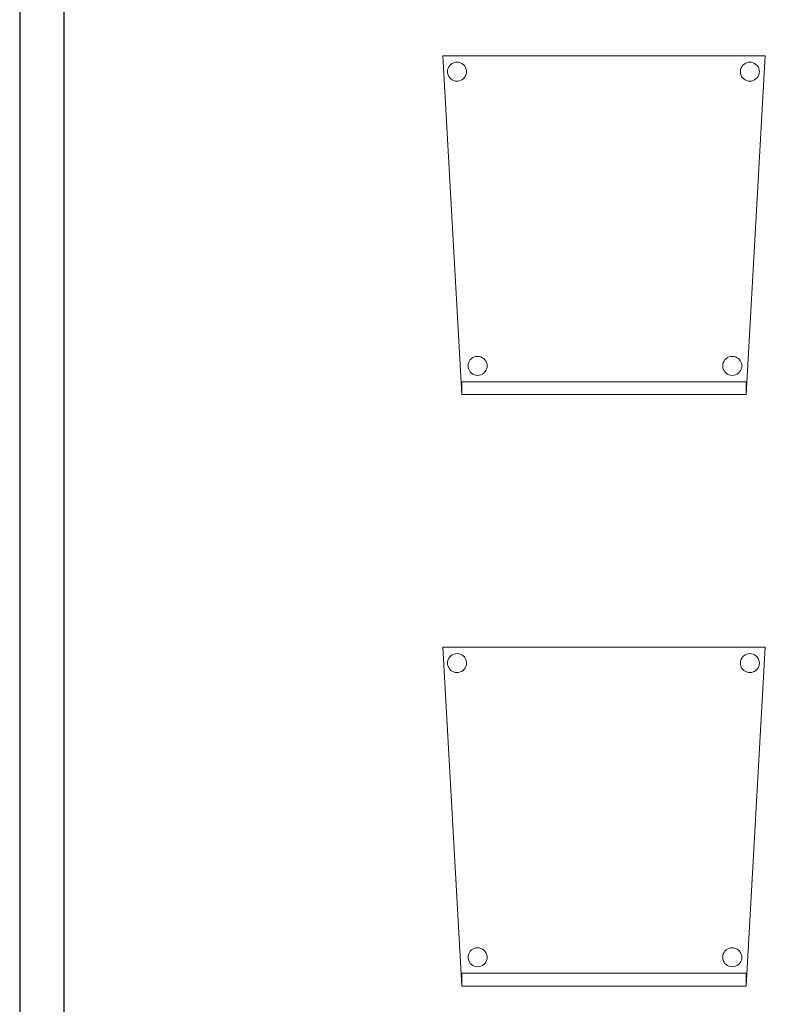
# Model space of a CAD drawing. Header units: metres. Extents: x 391.1 to 427.5, y 12.5 to 28.4.
# Tile 190 of 209: x 416.4 to 417.6, y 14.2 to 15.7. Entities that reach past the tile are written whole.
import ezdxf

# ---------------------------------------------------------------- set-up
doc = ezdxf.new("R2010")
doc.units = ezdxf.units.M
for name, color, linetype, lineweight in [('02_MOBILIARIO', 7, 'Continuous', 18), ('A-DETL-____-MBND', 7, 'Continuous', 18), ('A-WALL-____-MCUT', 7, 'Continuous', 25), ('A-WALL-____-OTLN', 7, 'Continuous', 25)]:
    doc.layers.add(name, color=color, linetype=linetype, lineweight=lineweight)

# ---------------------------------------------------------------- blocks, each defined once
blk = doc.blocks.new('Family - Evans PA-152414-03_CLI_AIGUA_P0A')
at = {"layer": 'A-WALL-____-MCUT', "color": 253, "true_color": 0xaaaaaa}
for p, q in [((10.9592, 0.07), (5.9826, 0.07)), ((5.9826, 0), (10.9592, 0))]:
    blk.add_line(p, q, dxfattribs=at)
at = {"layer": 'A-WALL-____-OTLN', "color": 253, "true_color": 0xaaaaaa}
for p, q in [((10.9592, 0.07), (0, 0.07)), ((0, 0), (10.9592, 0))]:
    blk.add_line(p, q, dxfattribs=at)
at = {"layer": 'A-WALL-____-OTLN', "color": 253, "lineweight": 18, "true_color": 0xaaaaaa}
blk.add_line((-0.0371, 0), (10.9592, 0), dxfattribs=at)
blk = doc.blocks.new('Family - Cadira confident_PA-152448-03_CLI_AIGUA_P0A')
at = {"layer": 'A-DETL-____-MBND', "color": 253, "true_color": 0xaaaaaa}
for p, q in [((0.03, 0), (0, 0.5326)), ((0, 0.5326), (0.5065, 0.5326)), ((0.5065, 0.5326), (0, 0.5326)), ((0, 0.5326), (0.03, 0)), ((0.5065, 0.5326), (0.4765, 0)), ((0.4765, 0), (0.5065, 0.5326)), ((0.0076, 0.5102), (0.0083, 0.5127)), ((0.0083, 0.5127), (0.0076, 0.5102)), ((0.0083, 0.5127), (0.0094, 0.515)), ((0.0094, 0.515), (0.0083, 0.5127)), ((0.0094, 0.515), (0.0109, 0.5172)), ((0.0109, 0.5172), (0.0094, 0.515)), ((0.0109, 0.5172), (0.0127, 0.519)), ((0.0127, 0.519), (0.0109, 0.5172)), ((0.0127, 0.519), (0.0149, 0.5205)), ((0.0149, 0.5205), (0.0127, 0.519)), ((0.0149, 0.5205), (0.0172, 0.5216)), ((0.0172, 0.5216), (0.0149, 0.5205)), ((0.0172, 0.5216), (0.0198, 0.5222)), ((0.0198, 0.5222), (0.0172, 0.5216)), ((0.0198, 0.5222), (0.0224, 0.5224)), ((0.0224, 0.5224), (0.0198, 0.5222)), ((0.0224, 0.5224), (0.0249, 0.5222)), ((0.0249, 0.5222), (0.0224, 0.5224)), ((0.0249, 0.5222), (0.0275, 0.5215)), ((0.0275, 0.5215), (0.0249, 0.5222)), ((0.0275, 0.5215), (0.0298, 0.5204)), ((0.0298, 0.5204), (0.0275, 0.5215)), ((0.0298, 0.5204), (0.0319, 0.5189)), ((0.0319, 0.5189), (0.0298, 0.5204)), ((0.0319, 0.5189), (0.0338, 0.5171)), ((0.0338, 0.5171), (0.0319, 0.5189)), ((0.0338, 0.5171), (0.0353, 0.5149)), ((0.0353, 0.5149), (0.0338, 0.5171)), ((0.0353, 0.5149), (0.0363, 0.5126)), ((0.0363, 0.5126), (0.0353, 0.5149)), ((0.0363, 0.5126), (0.037, 0.51)), ((0.037, 0.51), (0.0363, 0.5126)), ((0.4676, 0.5102), (0.4683, 0.5127)), ((0.4683, 0.5127), (0.4676, 0.5102)), ((0.4683, 0.5127), (0.4694, 0.515)), ((0.4694, 0.515), (0.4683, 0.5127)), ((0.4694, 0.515), (0.4709, 0.5172)), ((0.4709, 0.5172), (0.4694, 0.515)), ((0.4709, 0.5172), (0.4727, 0.519)), ((0.4727, 0.519), (0.4709, 0.5172)), ((0.4727, 0.519), (0.4749, 0.5205)), ((0.4749, 0.5205), (0.4727, 0.519)), ((0.4749, 0.5205), (0.4772, 0.5216)), ((0.4772, 0.5216), (0.4749, 0.5205)), ((0.4772, 0.5216), (0.4798, 0.5222)), ((0.4798, 0.5222), (0.4772, 0.5216)), ((0.4798, 0.5222), (0.4824, 0.5224)), ((0.4824, 0.5224), (0.4798, 0.5222)), ((0.4824, 0.5224), (0.4849, 0.5222)), ((0.4849, 0.5222), (0.4824, 0.5224)), ((0.4849, 0.5222), (0.4875, 0.5215)), ((0.4875, 0.5215), (0.4849, 0.5222)), ((0.4875, 0.5215), (0.4898, 0.5204)), ((0.4898, 0.5204), (0.4875, 0.5215)), ((0.4898, 0.5204), (0.4919, 0.5189)), ((0.4919, 0.5189), (0.4898, 0.5204)), ((0.4919, 0.5189), (0.4938, 0.5171)), ((0.4938, 0.5171), (0.4919, 0.5189)), ((0.4938, 0.5171), (0.4953, 0.5149)), ((0.4953, 0.5149), (0.4938, 0.5171)), ((0.4953, 0.5149), (0.4963, 0.5126)), ((0.4963, 0.5126), (0.4953, 0.5149)), ((0.4963, 0.5126), (0.497, 0.51)), ((0.497, 0.51), (0.4963, 0.5126)), ((0.0074, 0.5076), (0.0076, 0.5102)), ((0.0076, 0.5102), (0.0074, 0.5076)), ((0.0076, 0.505), (0.0074, 0.5076)), ((0.0074, 0.5076), (0.0076, 0.505)), ((0.0082, 0.5025), (0.0076, 0.505)), ((0.0076, 0.505), (0.0082, 0.5025)), ((0.0093, 0.5001), (0.0082, 0.5025)), ((0.0082, 0.5025), (0.0093, 0.5001)), ((0.0108, 0.498), (0.0093, 0.5001)), ((0.0093, 0.5001), (0.0108, 0.498)), ((0.0126, 0.4961), (0.0108, 0.498)), ((0.0108, 0.498), (0.0126, 0.4961)), ((0.0148, 0.4946), (0.0126, 0.4961)), ((0.0126, 0.4961), (0.0148, 0.4946)), ((0.0318, 0.496), (0.0297, 0.4945)), ((0.0297, 0.4945), (0.0318, 0.496)), ((0.0337, 0.4979), (0.0318, 0.496)), ((0.0318, 0.496), (0.0337, 0.4979)), ((0.0352, 0.5), (0.0337, 0.4979)), ((0.0337, 0.4979), (0.0352, 0.5)), ((0.0363, 0.5023), (0.0352, 0.5)), ((0.0352, 0.5), (0.0363, 0.5023)), ((0.037, 0.5049), (0.0363, 0.5023)), ((0.0363, 0.5023), (0.037, 0.5049)), ((0.037, 0.51), (0.0372, 0.5074)), ((0.0372, 0.5074), (0.037, 0.51)), ((0.0372, 0.5074), (0.037, 0.5049)), ((0.037, 0.5049), (0.0372, 0.5074)), ((0.4674, 0.5076), (0.4676, 0.5102)), ((0.4676, 0.5102), (0.4674, 0.5076)), ((0.4676, 0.505), (0.4674, 0.5076)), ((0.4674, 0.5076), (0.4676, 0.505)), ((0.4682, 0.5025), (0.4676, 0.505)), ((0.4676, 0.505), (0.4682, 0.5025)), ((0.4693, 0.5001), (0.4682, 0.5025)), ((0.4682, 0.5025), (0.4693, 0.5001)), ((0.4708, 0.498), (0.4693, 0.5001)), ((0.4693, 0.5001), (0.4708, 0.498)), ((0.4726, 0.4961), (0.4708, 0.498)), ((0.4708, 0.498), (0.4726, 0.4961)), ((0.4748, 0.4946), (0.4726, 0.4961)), ((0.4726, 0.4961), (0.4748, 0.4946)), ((0.4918, 0.496), (0.4897, 0.4945)), ((0.4897, 0.4945), (0.4918, 0.496)), ((0.4937, 0.4979), (0.4918, 0.496)), ((0.4918, 0.496), (0.4937, 0.4979)), ((0.4952, 0.5), (0.4937, 0.4979)), ((0.4937, 0.4979), (0.4952, 0.5)), ((0.4963, 0.5023), (0.4952, 0.5)), ((0.4952, 0.5), (0.4963, 0.5023)), ((0.497, 0.5049), (0.4963, 0.5023)), ((0.4963, 0.5023), (0.497, 0.5049)), ((0.497, 0.51), (0.4972, 0.5074)), ((0.4972, 0.5074), (0.497, 0.51)), ((0.4972, 0.5074), (0.497, 0.5049)), ((0.497, 0.5049), (0.4972, 0.5074)), ((0.0171, 0.4935), (0.0148, 0.4946)), ((0.0148, 0.4946), (0.0171, 0.4935)), ((0.0196, 0.4928), (0.0171, 0.4935)), ((0.0171, 0.4935), (0.0196, 0.4928)), ((0.0222, 0.4926), (0.0196, 0.4928)), ((0.0196, 0.4928), (0.0222, 0.4926)), ((0.0248, 0.4928), (0.0222, 0.4926)), ((0.0222, 0.4926), (0.0248, 0.4928)), ((0.0273, 0.4935), (0.0248, 0.4928)), ((0.0248, 0.4928), (0.0273, 0.4935)), ((0.0297, 0.4945), (0.0273, 0.4935)), ((0.0273, 0.4935), (0.0297, 0.4945)), ((0.4771, 0.4935), (0.4748, 0.4946)), ((0.4748, 0.4946), (0.4771, 0.4935)), ((0.4796, 0.4928), (0.4771, 0.4935)), ((0.4771, 0.4935), (0.4796, 0.4928)), ((0.4822, 0.4926), (0.4796, 0.4928)), ((0.4796, 0.4928), (0.4822, 0.4926)), ((0.4848, 0.4928), (0.4822, 0.4926)), ((0.4822, 0.4926), (0.4848, 0.4928)), ((0.4873, 0.4935), (0.4848, 0.4928)), ((0.4848, 0.4928), (0.4873, 0.4935)), ((0.4897, 0.4945), (0.4873, 0.4935)), ((0.4873, 0.4935), (0.4897, 0.4945)), ((0.0397, 0.0452), (0.04, 0.0478)), ((0.04, 0.0478), (0.0397, 0.0452)), ((0.04, 0.0478), (0.0406, 0.0503)), ((0.0406, 0.0503), (0.04, 0.0478)), ((0.0406, 0.0503), (0.0417, 0.0526)), ((0.0417, 0.0526), (0.0406, 0.0503)), ((0.0417, 0.0526), (0.0432, 0.0548)), ((0.0432, 0.0548), (0.0417, 0.0526)), ((0.0432, 0.0548), (0.0451, 0.0566)), ((0.0451, 0.0566), (0.0432, 0.0548)), ((0.0451, 0.0566), (0.0472, 0.0581)), ((0.0472, 0.0581), (0.0451, 0.0566)), ((0.0472, 0.0581), (0.0496, 0.0592)), ((0.0496, 0.0592), (0.0472, 0.0581)), ((0.0496, 0.0592), (0.0521, 0.0598)), ((0.0521, 0.0598), (0.0496, 0.0592)), ((0.0521, 0.0598), (0.0547, 0.06)), ((0.0547, 0.06), (0.0521, 0.0598)), ((0.0547, 0.06), (0.0573, 0.0598)), ((0.0573, 0.0598), (0.0547, 0.06)), ((0.0573, 0.0598), (0.0598, 0.0591)), ((0.0598, 0.0591), (0.0573, 0.0598)), ((0.0598, 0.0591), (0.0622, 0.058)), ((0.0622, 0.058), (0.0598, 0.0591)), ((0.0622, 0.058), (0.0643, 0.0565)), ((0.0643, 0.0565), (0.0622, 0.058)), ((0.0643, 0.0565), (0.0661, 0.0547)), ((0.0661, 0.0547), (0.0643, 0.0565)), ((0.0661, 0.0547), (0.0676, 0.0525)), ((0.0676, 0.0525), (0.0661, 0.0547)), ((0.0676, 0.0525), (0.0687, 0.0502)), ((0.0687, 0.0502), (0.0676, 0.0525)), ((0.0687, 0.0502), (0.0694, 0.0476)), ((0.0694, 0.0476), (0.0687, 0.0502)), ((0.0694, 0.0476), (0.0696, 0.045)), ((0.0696, 0.045), (0.0694, 0.0476)), ((0.4397, 0.0452), (0.44, 0.0478)), ((0.44, 0.0478), (0.4397, 0.0452)), ((0.44, 0.0478), (0.4406, 0.0503)), ((0.4406, 0.0503), (0.44, 0.0478)), ((0.4406, 0.0503), (0.4417, 0.0526)), ((0.4417, 0.0526), (0.4406, 0.0503)), ((0.4417, 0.0526), (0.4432, 0.0548)), ((0.4432, 0.0548), (0.4417, 0.0526)), ((0.4432, 0.0548), (0.4451, 0.0566)), ((0.4451, 0.0566), (0.4432, 0.0548)), ((0.4451, 0.0566), (0.4472, 0.0581)), ((0.4472, 0.0581), (0.4451, 0.0566)), ((0.4472, 0.0581), (0.4496, 0.0592)), ((0.4496, 0.0592), (0.4472, 0.0581)), ((0.4496, 0.0592), (0.4521, 0.0598)), ((0.4521, 0.0598), (0.4496, 0.0592)), ((0.4521, 0.0598), (0.4547, 0.06)), ((0.4547, 0.06), (0.4521, 0.0598)), ((0.4547, 0.06), (0.4573, 0.0598)), ((0.4573, 0.0598), (0.4547, 0.06)), ((0.4573, 0.0598), (0.4598, 0.0591)), ((0.4598, 0.0591), (0.4573, 0.0598)), ((0.4598, 0.0591), (0.4622, 0.058)), ((0.4622, 0.058), (0.4598, 0.0591)), ((0.4622, 0.058), (0.4643, 0.0565)), ((0.4643, 0.0565), (0.4622, 0.058)), ((0.4643, 0.0565), (0.4661, 0.0547)), ((0.4661, 0.0547), (0.4643, 0.0565)), ((0.4661, 0.0547), (0.4676, 0.0525)), ((0.4676, 0.0525), (0.4661, 0.0547)), ((0.4676, 0.0525), (0.4687, 0.0502)), ((0.4687, 0.0502), (0.4676, 0.0525)), ((0.4687, 0.0502), (0.4694, 0.0476)), ((0.4694, 0.0476), (0.4687, 0.0502)), ((0.4694, 0.0476), (0.4696, 0.045)), ((0.4696, 0.045), (0.4694, 0.0476)), ((0.0399, 0.0426), (0.0397, 0.0452)), ((0.0397, 0.0452), (0.0399, 0.0426)), ((0.0406, 0.0401), (0.0399, 0.0426)), ((0.0399, 0.0426), (0.0406, 0.0401)), ((0.0417, 0.0377), (0.0406, 0.0401)), ((0.0406, 0.0401), (0.0417, 0.0377)), ((0.0432, 0.0356), (0.0417, 0.0377)), ((0.0417, 0.0377), (0.0432, 0.0356)), ((0.045, 0.0337), (0.0432, 0.0356)), ((0.0432, 0.0356), (0.045, 0.0337)), ((0.0471, 0.0322), (0.045, 0.0337)), ((0.045, 0.0337), (0.0471, 0.0322)), ((0.0495, 0.0311), (0.0471, 0.0322)), ((0.0471, 0.0322), (0.0495, 0.0311)), ((0.052, 0.0304), (0.0495, 0.0311)), ((0.0495, 0.0311), (0.052, 0.0304)), ((0.0597, 0.031), (0.0572, 0.0304)), ((0.0572, 0.0304), (0.0597, 0.031)), ((0.0621, 0.0321), (0.0597, 0.031)), ((0.0597, 0.031), (0.0621, 0.0321)), ((0.0642, 0.0336), (0.0621, 0.0321)), ((0.0621, 0.0321), (0.0642, 0.0336)), ((0.0661, 0.0355), (0.0642, 0.0336)), ((0.0642, 0.0336), (0.0661, 0.0355)), ((0.0676, 0.0376), (0.0661, 0.0355)), ((0.0661, 0.0355), (0.0676, 0.0376)), ((0.0687, 0.0399), (0.0676, 0.0376)), ((0.0676, 0.0376), (0.0687, 0.0399)), ((0.0694, 0.0424), (0.0687, 0.0399)), ((0.0687, 0.0399), (0.0694, 0.0424)), ((0.0696, 0.045), (0.0694, 0.0424)), ((0.0694, 0.0424), (0.0696, 0.045)), ((0.4399, 0.0426), (0.4397, 0.0452)), ((0.4397, 0.0452), (0.4399, 0.0426)), ((0.4406, 0.0401), (0.4399, 0.0426)), ((0.4399, 0.0426), (0.4406, 0.0401)), ((0.4417, 0.0377), (0.4406, 0.0401)), ((0.4406, 0.0401), (0.4417, 0.0377)), ((0.4432, 0.0356), (0.4417, 0.0377)), ((0.4417, 0.0377), (0.4432, 0.0356)), ((0.445, 0.0337), (0.4432, 0.0356)), ((0.4432, 0.0356), (0.445, 0.0337)), ((0.4471, 0.0322), (0.445, 0.0337)), ((0.445, 0.0337), (0.4471, 0.0322)), ((0.4495, 0.0311), (0.4471, 0.0322)), ((0.4471, 0.0322), (0.4495, 0.0311)), ((0.452, 0.0304), (0.4495, 0.0311)), ((0.4495, 0.0311), (0.452, 0.0304)), ((0.4597, 0.031), (0.4572, 0.0304)), ((0.4572, 0.0304), (0.4597, 0.031)), ((0.4621, 0.0321), (0.4597, 0.031)), ((0.4597, 0.031), (0.4621, 0.0321)), ((0.4642, 0.0336), (0.4621, 0.0321)), ((0.4621, 0.0321), (0.4642, 0.0336)), ((0.4661, 0.0355), (0.4642, 0.0336)), ((0.4642, 0.0336), (0.4661, 0.0355)), ((0.4676, 0.0376), (0.4661, 0.0355)), ((0.4661, 0.0355), (0.4676, 0.0376)), ((0.4687, 0.0399), (0.4676, 0.0376)), ((0.4676, 0.0376), (0.4687, 0.0399)), ((0.4694, 0.0424), (0.4687, 0.0399)), ((0.4687, 0.0399), (0.4694, 0.0424)), ((0.4696, 0.045), (0.4694, 0.0424)), ((0.4694, 0.0424), (0.4696, 0.045)), ((0.03, 0), (0.03, 0.02)), ((0.03, 0.02), (0.4765, 0.02)), ((0.4765, 0.02), (0.03, 0.02)), ((0.03, 0.02), (0.03, 0)), ((0.0546, 0.0302), (0.052, 0.0304)), ((0.052, 0.0304), (0.0546, 0.0302)), ((0.0572, 0.0304), (0.0546, 0.0302)), ((0.0546, 0.0302), (0.0572, 0.0304)), ((0.4546, 0.0302), (0.452, 0.0304)), ((0.452, 0.0304), (0.4546, 0.0302)), ((0.4572, 0.0304), (0.4546, 0.0302)), ((0.4546, 0.0302), (0.4572, 0.0304)), ((0.4765, 0.02), (0.4765, 0)), ((0.4765, 0), (0.4765, 0.02)), ((0.4765, 0), (0.03, 0)), ((0.03, 0), (0.4765, 0)), ((0.03, 0), (0.4765, 0)), ((0.4765, 0), (0.03, 0))]:
    blk.add_line(p, q, dxfattribs=at)
blk = doc.blocks.new('Family - Cadira confident_PA-152545-03_CLI_AIGUA_P0A')
at = {"layer": 'A-DETL-____-MBND', "color": 253, "true_color": 0xaaaaaa}
for p, q in [((0.03, 0), (0, 0.5326)), ((0, 0.5326), (0.5065, 0.5326)), ((0.5065, 0.5326), (0, 0.5326)), ((0, 0.5326), (0.03, 0)), ((0.5065, 0.5326), (0.4765, 0)), ((0.4765, 0), (0.5065, 0.5326)), ((0.0076, 0.5102), (0.0083, 0.5127)), ((0.0083, 0.5127), (0.0076, 0.5102)), ((0.0083, 0.5127), (0.0094, 0.515)), ((0.0094, 0.515), (0.0083, 0.5127)), ((0.0094, 0.515), (0.0109, 0.5172)), ((0.0109, 0.5172), (0.0094, 0.515)), ((0.0109, 0.5172), (0.0127, 0.519)), ((0.0127, 0.519), (0.0109, 0.5172)), ((0.0127, 0.519), (0.0149, 0.5205)), ((0.0149, 0.5205), (0.0127, 0.519)), ((0.0149, 0.5205), (0.0172, 0.5216)), ((0.0172, 0.5216), (0.0149, 0.5205)), ((0.0172, 0.5216), (0.0198, 0.5222)), ((0.0198, 0.5222), (0.0172, 0.5216)), ((0.0198, 0.5222), (0.0224, 0.5224)), ((0.0224, 0.5224), (0.0198, 0.5222)), ((0.0224, 0.5224), (0.0249, 0.5222)), ((0.0249, 0.5222), (0.0224, 0.5224)), ((0.0249, 0.5222), (0.0275, 0.5215)), ((0.0275, 0.5215), (0.0249, 0.5222)), ((0.0275, 0.5215), (0.0298, 0.5204)), ((0.0298, 0.5204), (0.0275, 0.5215)), ((0.0298, 0.5204), (0.0319, 0.5189)), ((0.0319, 0.5189), (0.0298, 0.5204)), ((0.0319, 0.5189), (0.0338, 0.5171)), ((0.0338, 0.5171), (0.0319, 0.5189)), ((0.0338, 0.5171), (0.0353, 0.5149)), ((0.0353, 0.5149), (0.0338, 0.5171)), ((0.0353, 0.5149), (0.0363, 0.5126)), ((0.0363, 0.5126), (0.0353, 0.5149)), ((0.0363, 0.5126), (0.037, 0.51)), ((0.037, 0.51), (0.0363, 0.5126)), ((0.4676, 0.5102), (0.4683, 0.5127)), ((0.4683, 0.5127), (0.4676, 0.5102)), ((0.4683, 0.5127), (0.4694, 0.515)), ((0.4694, 0.515), (0.4683, 0.5127)), ((0.4694, 0.515), (0.4709, 0.5172)), ((0.4709, 0.5172), (0.4694, 0.515)), ((0.4709, 0.5172), (0.4727, 0.519)), ((0.4727, 0.519), (0.4709, 0.5172)), ((0.4727, 0.519), (0.4749, 0.5205)), ((0.4749, 0.5205), (0.4727, 0.519)), ((0.4749, 0.5205), (0.4772, 0.5216)), ((0.4772, 0.5216), (0.4749, 0.5205)), ((0.4772, 0.5216), (0.4798, 0.5222)), ((0.4798, 0.5222), (0.4772, 0.5216)), ((0.4798, 0.5222), (0.4824, 0.5224)), ((0.4824, 0.5224), (0.4798, 0.5222)), ((0.4824, 0.5224), (0.4849, 0.5222)), ((0.4849, 0.5222), (0.4824, 0.5224)), ((0.4849, 0.5222), (0.4875, 0.5215)), ((0.4875, 0.5215), (0.4849, 0.5222)), ((0.4875, 0.5215), (0.4898, 0.5204)), ((0.4898, 0.5204), (0.4875, 0.5215)), ((0.4898, 0.5204), (0.4919, 0.5189)), ((0.4919, 0.5189), (0.4898, 0.5204)), ((0.4919, 0.5189), (0.4938, 0.5171)), ((0.4938, 0.5171), (0.4919, 0.5189)), ((0.4938, 0.5171), (0.4953, 0.5149)), ((0.4953, 0.5149), (0.4938, 0.5171)), ((0.4953, 0.5149), (0.4963, 0.5126)), ((0.4963, 0.5126), (0.4953, 0.5149)), ((0.4963, 0.5126), (0.497, 0.51)), ((0.497, 0.51), (0.4963, 0.5126)), ((0.0074, 0.5076), (0.0076, 0.5102)), ((0.0076, 0.5102), (0.0074, 0.5076)), ((0.0076, 0.505), (0.0074, 0.5076)), ((0.0074, 0.5076), (0.0076, 0.505)), ((0.0082, 0.5025), (0.0076, 0.505)), ((0.0076, 0.505), (0.0082, 0.5025)), ((0.0093, 0.5001), (0.0082, 0.5025)), ((0.0082, 0.5025), (0.0093, 0.5001)), ((0.0108, 0.498), (0.0093, 0.5001)), ((0.0093, 0.5001), (0.0108, 0.498)), ((0.0126, 0.4961), (0.0108, 0.498)), ((0.0108, 0.498), (0.0126, 0.4961)), ((0.0148, 0.4946), (0.0126, 0.4961)), ((0.0126, 0.4961), (0.0148, 0.4946)), ((0.0318, 0.496), (0.0297, 0.4945)), ((0.0297, 0.4945), (0.0318, 0.496)), ((0.0337, 0.4979), (0.0318, 0.496)), ((0.0318, 0.496), (0.0337, 0.4979)), ((0.0352, 0.5), (0.0337, 0.4979)), ((0.0337, 0.4979), (0.0352, 0.5)), ((0.0363, 0.5023), (0.0352, 0.5)), ((0.0352, 0.5), (0.0363, 0.5023)), ((0.037, 0.5049), (0.0363, 0.5023)), ((0.0363, 0.5023), (0.037, 0.5049)), ((0.037, 0.51), (0.0372, 0.5074)), ((0.0372, 0.5074), (0.037, 0.51)), ((0.0372, 0.5074), (0.037, 0.5049)), ((0.037, 0.5049), (0.0372, 0.5074)), ((0.4674, 0.5076), (0.4676, 0.5102)), ((0.4676, 0.5102), (0.4674, 0.5076)), ((0.4676, 0.505), (0.4674, 0.5076)), ((0.4674, 0.5076), (0.4676, 0.505)), ((0.4682, 0.5025), (0.4676, 0.505)), ((0.4676, 0.505), (0.4682, 0.5025)), ((0.4693, 0.5001), (0.4682, 0.5025)), ((0.4682, 0.5025), (0.4693, 0.5001)), ((0.4708, 0.498), (0.4693, 0.5001)), ((0.4693, 0.5001), (0.4708, 0.498)), ((0.4726, 0.4961), (0.4708, 0.498)), ((0.4708, 0.498), (0.4726, 0.4961)), ((0.4748, 0.4946), (0.4726, 0.4961)), ((0.4726, 0.4961), (0.4748, 0.4946)), ((0.4918, 0.496), (0.4897, 0.4945)), ((0.4897, 0.4945), (0.4918, 0.496)), ((0.4937, 0.4979), (0.4918, 0.496)), ((0.4918, 0.496), (0.4937, 0.4979)), ((0.4952, 0.5), (0.4937, 0.4979)), ((0.4937, 0.4979), (0.4952, 0.5)), ((0.4963, 0.5023), (0.4952, 0.5)), ((0.4952, 0.5), (0.4963, 0.5023)), ((0.497, 0.5049), (0.4963, 0.5023)), ((0.4963, 0.5023), (0.497, 0.5049)), ((0.497, 0.51), (0.4972, 0.5074)), ((0.4972, 0.5074), (0.497, 0.51)), ((0.4972, 0.5074), (0.497, 0.5049)), ((0.497, 0.5049), (0.4972, 0.5074)), ((0.0171, 0.4935), (0.0148, 0.4946)), ((0.0148, 0.4946), (0.0171, 0.4935)), ((0.0196, 0.4928), (0.0171, 0.4935)), ((0.0171, 0.4935), (0.0196, 0.4928)), ((0.0222, 0.4926), (0.0196, 0.4928)), ((0.0196, 0.4928), (0.0222, 0.4926)), ((0.0248, 0.4928), (0.0222, 0.4926)), ((0.0222, 0.4926), (0.0248, 0.4928)), ((0.0273, 0.4935), (0.0248, 0.4928)), ((0.0248, 0.4928), (0.0273, 0.4935)), ((0.0297, 0.4945), (0.0273, 0.4935)), ((0.0273, 0.4935), (0.0297, 0.4945)), ((0.4771, 0.4935), (0.4748, 0.4946)), ((0.4748, 0.4946), (0.4771, 0.4935)), ((0.4796, 0.4928), (0.4771, 0.4935)), ((0.4771, 0.4935), (0.4796, 0.4928)), ((0.4822, 0.4926), (0.4796, 0.4928)), ((0.4796, 0.4928), (0.4822, 0.4926)), ((0.4848, 0.4928), (0.4822, 0.4926)), ((0.4822, 0.4926), (0.4848, 0.4928)), ((0.4873, 0.4935), (0.4848, 0.4928)), ((0.4848, 0.4928), (0.4873, 0.4935)), ((0.4897, 0.4945), (0.4873, 0.4935)), ((0.4873, 0.4935), (0.4897, 0.4945)), ((0.0397, 0.0452), (0.04, 0.0478)), ((0.04, 0.0478), (0.0397, 0.0452)), ((0.04, 0.0478), (0.0406, 0.0503)), ((0.0406, 0.0503), (0.04, 0.0478)), ((0.0406, 0.0503), (0.0417, 0.0526)), ((0.0417, 0.0526), (0.0406, 0.0503)), ((0.0417, 0.0526), (0.0432, 0.0548)), ((0.0432, 0.0548), (0.0417, 0.0526)), ((0.0432, 0.0548), (0.0451, 0.0566)), ((0.0451, 0.0566), (0.0432, 0.0548)), ((0.0451, 0.0566), (0.0472, 0.0581)), ((0.0472, 0.0581), (0.0451, 0.0566)), ((0.0472, 0.0581), (0.0496, 0.0592)), ((0.0496, 0.0592), (0.0472, 0.0581)), ((0.0496, 0.0592), (0.0521, 0.0598)), ((0.0521, 0.0598), (0.0496, 0.0592)), ((0.0521, 0.0598), (0.0547, 0.06)), ((0.0547, 0.06), (0.0521, 0.0598)), ((0.0547, 0.06), (0.0573, 0.0598)), ((0.0573, 0.0598), (0.0547, 0.06)), ((0.0573, 0.0598), (0.0598, 0.0591)), ((0.0598, 0.0591), (0.0573, 0.0598)), ((0.0598, 0.0591), (0.0622, 0.058)), ((0.0622, 0.058), (0.0598, 0.0591)), ((0.0622, 0.058), (0.0643, 0.0565)), ((0.0643, 0.0565), (0.0622, 0.058)), ((0.0643, 0.0565), (0.0661, 0.0547)), ((0.0661, 0.0547), (0.0643, 0.0565)), ((0.0661, 0.0547), (0.0676, 0.0525)), ((0.0676, 0.0525), (0.0661, 0.0547)), ((0.0676, 0.0525), (0.0687, 0.0502)), ((0.0687, 0.0502), (0.0676, 0.0525)), ((0.0687, 0.0502), (0.0694, 0.0476)), ((0.0694, 0.0476), (0.0687, 0.0502)), ((0.0694, 0.0476), (0.0696, 0.045)), ((0.0696, 0.045), (0.0694, 0.0476)), ((0.4397, 0.0452), (0.44, 0.0478)), ((0.44, 0.0478), (0.4397, 0.0452)), ((0.44, 0.0478), (0.4406, 0.0503)), ((0.4406, 0.0503), (0.44, 0.0478)), ((0.4406, 0.0503), (0.4417, 0.0526)), ((0.4417, 0.0526), (0.4406, 0.0503)), ((0.4417, 0.0526), (0.4432, 0.0548)), ((0.4432, 0.0548), (0.4417, 0.0526)), ((0.4432, 0.0548), (0.4451, 0.0566)), ((0.4451, 0.0566), (0.4432, 0.0548)), ((0.4451, 0.0566), (0.4472, 0.0581)), ((0.4472, 0.0581), (0.4451, 0.0566)), ((0.4472, 0.0581), (0.4496, 0.0592)), ((0.4496, 0.0592), (0.4472, 0.0581)), ((0.4496, 0.0592), (0.4521, 0.0598)), ((0.4521, 0.0598), (0.4496, 0.0592)), ((0.4521, 0.0598), (0.4547, 0.06)), ((0.4547, 0.06), (0.4521, 0.0598)), ((0.4547, 0.06), (0.4573, 0.0598)), ((0.4573, 0.0598), (0.4547, 0.06)), ((0.4573, 0.0598), (0.4598, 0.0591)), ((0.4598, 0.0591), (0.4573, 0.0598)), ((0.4598, 0.0591), (0.4622, 0.058)), ((0.4622, 0.058), (0.4598, 0.0591)), ((0.4622, 0.058), (0.4643, 0.0565)), ((0.4643, 0.0565), (0.4622, 0.058)), ((0.4643, 0.0565), (0.4661, 0.0547)), ((0.4661, 0.0547), (0.4643, 0.0565)), ((0.4661, 0.0547), (0.4676, 0.0525)), ((0.4676, 0.0525), (0.4661, 0.0547)), ((0.4676, 0.0525), (0.4687, 0.0502)), ((0.4687, 0.0502), (0.4676, 0.0525)), ((0.4687, 0.0502), (0.4694, 0.0476)), ((0.4694, 0.0476), (0.4687, 0.0502)), ((0.4694, 0.0476), (0.4696, 0.045)), ((0.4696, 0.045), (0.4694, 0.0476)), ((0.0399, 0.0426), (0.0397, 0.0452)), ((0.0397, 0.0452), (0.0399, 0.0426)), ((0.0406, 0.0401), (0.0399, 0.0426)), ((0.0399, 0.0426), (0.0406, 0.0401)), ((0.0417, 0.0377), (0.0406, 0.0401)), ((0.0406, 0.0401), (0.0417, 0.0377)), ((0.0432, 0.0356), (0.0417, 0.0377)), ((0.0417, 0.0377), (0.0432, 0.0356)), ((0.045, 0.0337), (0.0432, 0.0356)), ((0.0432, 0.0356), (0.045, 0.0337)), ((0.0471, 0.0322), (0.045, 0.0337)), ((0.045, 0.0337), (0.0471, 0.0322)), ((0.0495, 0.0311), (0.0471, 0.0322)), ((0.0471, 0.0322), (0.0495, 0.0311)), ((0.052, 0.0304), (0.0495, 0.0311)), ((0.0495, 0.0311), (0.052, 0.0304)), ((0.0597, 0.031), (0.0572, 0.0304)), ((0.0572, 0.0304), (0.0597, 0.031)), ((0.0621, 0.0321), (0.0597, 0.031)), ((0.0597, 0.031), (0.0621, 0.0321)), ((0.0642, 0.0336), (0.0621, 0.0321)), ((0.0621, 0.0321), (0.0642, 0.0336)), ((0.0661, 0.0355), (0.0642, 0.0336)), ((0.0642, 0.0336), (0.0661, 0.0355)), ((0.0676, 0.0376), (0.0661, 0.0355)), ((0.0661, 0.0355), (0.0676, 0.0376)), ((0.0687, 0.0399), (0.0676, 0.0376)), ((0.0676, 0.0376), (0.0687, 0.0399)), ((0.0694, 0.0424), (0.0687, 0.0399)), ((0.0687, 0.0399), (0.0694, 0.0424)), ((0.0696, 0.045), (0.0694, 0.0424)), ((0.0694, 0.0424), (0.0696, 0.045)), ((0.4399, 0.0426), (0.4397, 0.0452)), ((0.4397, 0.0452), (0.4399, 0.0426)), ((0.4406, 0.0401), (0.4399, 0.0426)), ((0.4399, 0.0426), (0.4406, 0.0401)), ((0.4417, 0.0377), (0.4406, 0.0401)), ((0.4406, 0.0401), (0.4417, 0.0377)), ((0.4432, 0.0356), (0.4417, 0.0377)), ((0.4417, 0.0377), (0.4432, 0.0356)), ((0.445, 0.0337), (0.4432, 0.0356)), ((0.4432, 0.0356), (0.445, 0.0337)), ((0.4471, 0.0322), (0.445, 0.0337)), ((0.445, 0.0337), (0.4471, 0.0322)), ((0.4495, 0.0311), (0.4471, 0.0322)), ((0.4471, 0.0322), (0.4495, 0.0311)), ((0.452, 0.0304), (0.4495, 0.0311)), ((0.4495, 0.0311), (0.452, 0.0304)), ((0.4597, 0.031), (0.4572, 0.0304)), ((0.4572, 0.0304), (0.4597, 0.031)), ((0.4621, 0.0321), (0.4597, 0.031)), ((0.4597, 0.031), (0.4621, 0.0321)), ((0.4642, 0.0336), (0.4621, 0.0321)), ((0.4621, 0.0321), (0.4642, 0.0336)), ((0.4661, 0.0355), (0.4642, 0.0336)), ((0.4642, 0.0336), (0.4661, 0.0355)), ((0.4676, 0.0376), (0.4661, 0.0355)), ((0.4661, 0.0355), (0.4676, 0.0376)), ((0.4687, 0.0399), (0.4676, 0.0376)), ((0.4676, 0.0376), (0.4687, 0.0399)), ((0.4694, 0.0424), (0.4687, 0.0399)), ((0.4687, 0.0399), (0.4694, 0.0424)), ((0.4696, 0.045), (0.4694, 0.0424)), ((0.4694, 0.0424), (0.4696, 0.045)), ((0.03, 0), (0.03, 0.02)), ((0.03, 0.02), (0.4765, 0.02)), ((0.4765, 0.02), (0.03, 0.02)), ((0.03, 0.02), (0.03, 0)), ((0.0546, 0.0302), (0.052, 0.0304)), ((0.052, 0.0304), (0.0546, 0.0302)), ((0.0572, 0.0304), (0.0546, 0.0302)), ((0.0546, 0.0302), (0.0572, 0.0304)), ((0.4546, 0.0302), (0.452, 0.0304)), ((0.452, 0.0304), (0.4546, 0.0302)), ((0.4572, 0.0304), (0.4546, 0.0302)), ((0.4546, 0.0302), (0.4572, 0.0304)), ((0.4765, 0.02), (0.4765, 0)), ((0.4765, 0), (0.4765, 0.02)), ((0.03, 0), (0.4765, 0)), ((0.4765, 0), (0.03, 0)), ((0.03, 0), (0.4765, 0)), ((0.4765, 0), (0.03, 0))]:
    blk.add_line(p, q, dxfattribs=at)
blk = doc.blocks.new('LONDR55-XX_ZZ-ARQ-CAA-M3D-Londres55_ifc-1-03_CLI_AIGUA_P0A')
at = {"layer": '02_MOBILIARIO', "color": 253, "lineweight": 18, "true_color": 0xaaaaaa}
for name, p in [('Family - Cadira confident_PA-152545-03_CLI_AIGUA_P0A', (417.0766, 15.1242)), ('Family - Cadira confident_PA-152448-03_CLI_AIGUA_P0A', (417.0766, 14.1947))]:
    blk.add_blockref(name, p, dxfattribs=at)
at = {"layer": 'A-WALL-____-OTLN', "color": 253, "lineweight": 18, "true_color": 0xaaaaaa, "rotation": 270}
blk.add_blockref('Family - Evans PA-152414-03_CLI_AIGUA_P0A', (416.412, 24.1996), dxfattribs=at)

msp = doc.modelspace()

# ---------------------------------------------------------------- block references
at = {"lineweight": 5}
msp.add_blockref('LONDR55-XX_ZZ-ARQ-CAA-M3D-Londres55_ifc-1-03_CLI_AIGUA_P0A', (0, 0), dxfattribs=at)

doc.saveas('drawing.dxf')
